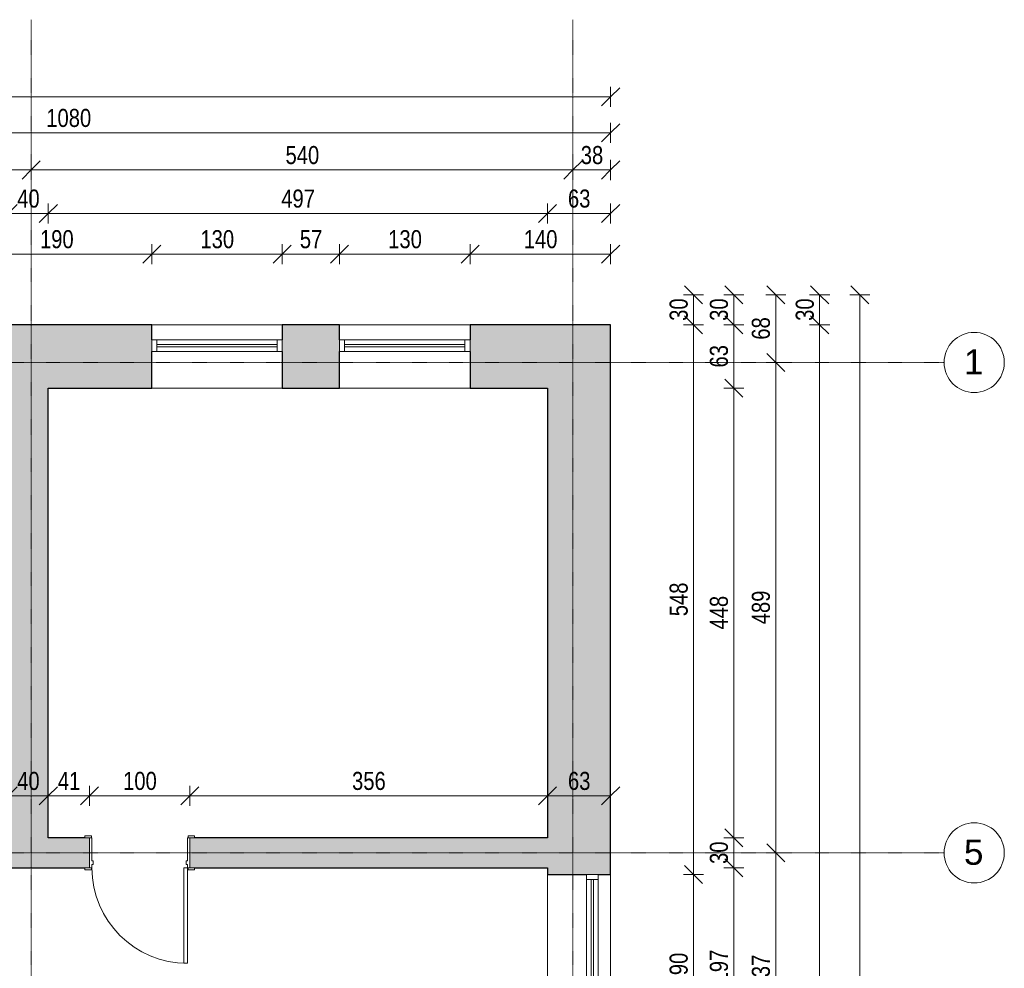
# Model space of a CAD drawing. Header units: centimetres. Extents: x 14811 to 18313, y -10850 to -8539.
# Tile 13 of 13: x 17332 to 18313, y -9484 to -8539. Entities that reach past the tile are written whole.
import ezdxf

# ---------------------------------------------------------------- set-up
doc = ezdxf.new("R2010")
doc.units = ezdxf.units.CM
doc.linetypes.add('Linia siatki', pattern=[0.9925, 0.47, -0.2175, 0.0875, -0.2175])
for name, color, linetype, lineweight in [('A-ANNO-DIMS', 211, 'Continuous', 9), ('A-ANNO-DIMS-100', 211, 'Continuous', 9), ('A-DOOR', 31, 'Continuous', 9), ('A-DOOR-FRAM', 31, 'Continuous', 18), ('A-GLAZ', 151, 'Continuous', 9), ('A-WALL', 113, 'Continuous', 9), ('A-WALL-PATT', 111, 'Continuous', 25), ('I-WALL', 2, 'Continuous', 9), ('S-GRID', 1, 'Continuous', 9), ('S-GRID-IDEN', 1, 'Continuous', 9)]:
    doc.layers.add(name, color=color, linetype=linetype, lineweight=lineweight)
doc.styles.add('Arial', font='arial.ttf', dxfattribs={"height": 25})
doc.styles.add('Arial_2', font='arial.ttf', dxfattribs={"width": 0.8, "height": 18})
doc.dimstyles.new('Przekątna_-_1_8_mm_Arial', dxfattribs={"dimscale": 30.48, "dimtxt": 18.364669, "dimasz": 0.590551, "dimexe": 0.328084, "dimexo": 0.0625, "dimgap": 0.016404, "dimtad": 1, "dimdec": 0, "dimdsep": 46, "dimtxsty": 'Arial_2', "dimblk1": 'OBLIQUE', "dimblk2": 'OBLIQUE', "dimsah": 1, "dimcen": 0.09, "dimazin": 0, "dimtfac": 1, "dimtdec": 4, "dimtix": 1, "dimtmove": 0, "dimatfit": 3, "dimfxl": 0.328084, "dimfxlon": 1, "dimtvp": 1, "dimtolj": 1, "dimtzin": 0, "dimarcsym": 2})

# ---------------------------------------------------------------- blocks, each defined once
blk = doc.blocks.new('Aluminum_1 szybowe - Okno 190_265 p_0-724348-4_Poziom piętra inwentaryzacja')
at = {"layer": 'A-GLAZ', "lineweight": 18}
for p, q in [((-132.08, 21.62), (-137.16, 21.62)), ((-137.16, 21.62), (-137.16, 10.19)), ((-132.08, 10.19), (-132.08, 21.62)), ((52.84, 21.62), (47.76, 21.62)), ((47.76, 21.62), (47.76, 10.19)), ((52.84, 10.19), (52.84, 21.62)), ((-137.16, 10.19), (-132.08, 10.19)), ((47.76, 17.17), (-132.08, 17.17)), ((-132.08, 17.17), (-132.08, 14.63)), ((-132.08, 14.63), (47.76, 14.63)), ((47.76, 14.63), (47.76, 17.17)), ((47.76, 10.19), (52.84, 10.19))]:
    blk.add_line(p, q, dxfattribs=at)
at = {"layer": 'A-GLAZ'}
for p, q in [((-132.08, 21.62), (47.76, 21.62)), ((47.76, 10.19), (-132.08, 10.19))]:
    blk.add_line(p, q, dxfattribs=at)
blk = doc.blocks.new('Aluminum_1 szybowe - Okno 130_265 p_85-591872-4_Poziom piętra inwentaryzacja')
at = {"layer": 'A-GLAZ', "lineweight": 18}
for p, q in [((-132.08, 19.16), (-137.16, 19.16)), ((-137.16, 19.16), (-137.16, 7.73)), ((-132.08, 7.73), (-132.08, 19.16)), ((-12.24, 14.71), (-132.08, 14.71)), ((-132.08, 14.71), (-132.08, 12.17)), ((-132.08, 12.17), (-12.24, 12.17)), ((-7.16, 19.16), (-12.24, 19.16)), ((-12.24, 19.16), (-12.24, 7.73)), ((-12.24, 12.17), (-12.24, 14.71)), ((-7.16, 7.73), (-7.16, 19.16)), ((-137.16, 7.73), (-132.08, 7.73)), ((-12.24, 7.73), (-7.16, 7.73))]:
    blk.add_line(p, q, dxfattribs=at)
at = {"layer": 'A-GLAZ'}
for p, q in [((-132.08, 19.16), (-12.24, 19.16)), ((-12.24, 7.73), (-132.08, 7.73))]:
    blk.add_line(p, q, dxfattribs=at)
blk = doc.blocks.new('wewnetrzne dwupanelowe - 900 x 2100mm-591864-4_Poziom piętra inwentaryzacja')
at = {"layer": 'A-DOOR'}
for p, q in [((-54.635, 17.3175), (-48.135, 17.3175)), ((-54.635, 15.3175), (-54.635, 17.3175)), ((-48.135, 15.3175), (-54.635, 15.3175)), ((-48.135, 17.3175), (-48.135, 15.3175)), ((48.135, 17.3175), (54.635, 17.3175)), ((48.135, 15.3175), (48.135, 17.3175)), ((54.635, 15.3175), (48.135, 15.3175)), ((54.635, 17.3175), (54.635, 15.3175)), ((-54.635, -14.6825), (-48.135, -14.6825)), ((-54.635, -16.6825), (-54.635, -14.6825)), ((-48.135, -16.6825), (-54.635, -16.6825)), ((-48.135, -14.6825), (-48.135, -16.6825)), ((48.135, -14.6825), (54.635, -14.6825)), ((48.135, -16.6825), (48.135, -14.6825)), ((54.635, -16.6825), (48.135, -16.6825)), ((54.635, -14.6825), (54.635, -16.6825))]:
    blk.add_line(p, q, dxfattribs=at)
at = {"layer": 'A-DOOR', "lineweight": 18}
for p, q in [((44, -14.6825), (47.5, -14.6825)), ((44, -109.6825), (44, -14.6825)), ((47.5, -14.6825), (47.5, -109.6825)), ((47.5, -109.6825), (44, -109.6825))]:
    blk.add_line(p, q, dxfattribs=at)
at = {"layer": 'A-DOOR'}
blk.add_arc((47.5, -14.6825), 95, 180, 270, dxfattribs=at)
at = {"layer": 'A-DOOR-FRAM'}
for p, q in [((-50, 15.3175), (-47.5, 15.3175)), ((-50, -14.6825), (-50, 15.3175)), ((-47.5, 15.3175), (-47.5, -7.69)), ((47.5, 15.3175), (50, 15.3175)), ((47.5, -7.69), (47.5, 15.3175)), ((50, 15.3175), (50, -14.6825)), ((-47.5, -7.69), (-46.23, -7.69)), ((-46.23, -7.69), (-46.23, -11.1825)), ((46.23, -7.69), (47.5, -7.69)), ((46.23, -11.1825), (46.23, -7.69)), ((-47.5, -14.6825), (-50, -14.6825)), ((-47.5, -11.1825), (-47.5, -14.6825)), ((-46.23, -11.1825), (-47.5, -11.1825)), ((47.5, -11.1825), (46.23, -11.1825)), ((47.5, -14.6825), (47.5, -11.1825)), ((50, -14.6825), (47.5, -14.6825))]:
    blk.add_line(p, q, dxfattribs=at)
blk = doc.blocks.new('Siatka - M_Symbol siatki - okrąg-11506-4_Poziom piętra inwentaryzacja')
at = {"layer": 'S-GRID-IDEN'}
blk.add_circle((0, 0), 0.3, dxfattribs=at)
blk = doc.blocks.new('DIMBLOCK13-4_Poziom piętra inwentaryzacja')
at = {"layer": 'A-ANNO-DIMS-100'}
for p, q in [((17274.08, -8772.22), (17274.08, -8762.22)), ((17274.08, -8772.22), (17283.08, -8763.22)), ((17463.62, -8772.22), (17463.62, -8762.22)), ((17463.62, -8772.22), (17472.62, -8763.22)), ((17274.08, -8772.22), (17265.08, -8781.22)), ((17274.08, -8772.22), (17463.62, -8772.22)), ((17274.08, -8772.22), (17274.08, -8782.22)), ((17463.62, -8772.22), (17454.62, -8781.22)), ((17463.62, -8772.22), (17463.62, -8782.22))]:
    blk.add_line(p, q, dxfattribs=at)
at = {"layer": 'A-ANNO-DIMS-100', "color": 0, "insert": (17352.32, -8748.36), "char_height": 18, "width": 39.6677, "attachment_point": 1, "line_spacing_factor": 0.941778, "style": 'Arial_2'}
blk.add_mtext('190', dxfattribs=at)
blk = doc.blocks.new('_Oblique')
at = {"color": 0, "linetype": 'ByBlock', "lineweight": -2}
blk.add_line((-0.5, -0.5), (0.5, 0.5), dxfattribs=at)
blk = doc.blocks.new('DIMBLOCK14-4_Poziom piętra inwentaryzacja')
at = {"layer": 'A-ANNO-DIMS-100'}
for p, q in [((17463.62, -8772.22), (17463.62, -8762.22)), ((17463.62, -8772.22), (17472.62, -8763.22)), ((17593.62, -8772.22), (17593.62, -8762.22)), ((17593.62, -8772.22), (17602.62, -8763.22)), ((17463.62, -8772.22), (17454.62, -8781.22)), ((17463.62, -8772.22), (17593.62, -8772.22)), ((17463.62, -8772.22), (17463.62, -8782.22)), ((17593.62, -8772.22), (17584.62, -8781.22)), ((17593.62, -8772.22), (17593.62, -8782.22))]:
    blk.add_line(p, q, dxfattribs=at)
at = {"layer": 'A-ANNO-DIMS-100', "color": 0, "insert": (17512.09, -8748.36), "char_height": 18, "width": 39.6677, "attachment_point": 1, "line_spacing_factor": 0.941778, "style": 'Arial_2'}
blk.add_mtext('130', dxfattribs=at)
blk = doc.blocks.new('DIMBLOCK15-4_Poziom piętra inwentaryzacja')
at = {"layer": 'A-ANNO-DIMS-100'}
for p, q in [((17593.62, -8772.22), (17593.62, -8762.22)), ((17593.62, -8772.22), (17602.62, -8763.22)), ((17650.62, -8772.22), (17650.62, -8762.22)), ((17650.62, -8772.22), (17659.62, -8763.22)), ((17593.62, -8772.22), (17584.62, -8781.22)), ((17593.62, -8772.22), (17650.62, -8772.22)), ((17593.62, -8772.22), (17593.62, -8782.22)), ((17650.62, -8772.22), (17641.62, -8781.22)), ((17650.62, -8772.22), (17650.62, -8782.22))]:
    blk.add_line(p, q, dxfattribs=at)
at = {"layer": 'A-ANNO-DIMS-100', "color": 0, "insert": (17611.1, -8748.36), "char_height": 18, "width": 26.4451, "attachment_point": 1, "line_spacing_factor": 0.941778, "style": 'Arial_2'}
blk.add_mtext('57', dxfattribs=at)
blk = doc.blocks.new('DIMBLOCK16-4_Poziom piętra inwentaryzacja')
at = {"layer": 'A-ANNO-DIMS-100'}
for p, q in [((17650.62, -8772.22), (17650.62, -8762.22)), ((17650.62, -8772.22), (17659.62, -8763.22)), ((17780.62, -8772.22), (17780.62, -8762.22)), ((17780.62, -8772.22), (17789.62, -8763.22)), ((17650.62, -8772.22), (17641.62, -8781.22)), ((17650.62, -8772.22), (17780.62, -8772.22)), ((17650.62, -8772.22), (17650.62, -8782.22)), ((17780.62, -8772.22), (17771.62, -8781.22)), ((17780.62, -8772.22), (17780.62, -8782.22))]:
    blk.add_line(p, q, dxfattribs=at)
at = {"layer": 'A-ANNO-DIMS-100', "color": 0, "insert": (17699.09, -8748.36), "char_height": 18, "width": 39.6677, "attachment_point": 1, "line_spacing_factor": 0.941778, "style": 'Arial_2'}
blk.add_mtext('130', dxfattribs=at)
blk = doc.blocks.new('DIMBLOCK17-4_Poziom piętra inwentaryzacja')
at = {"layer": 'A-ANNO-DIMS-100'}
for p, q in [((17780.62, -8772.22), (17780.62, -8762.22)), ((17780.62, -8772.22), (17789.62, -8763.22)), ((17920.62, -8772.22), (17920.62, -8762.22)), ((17920.62, -8772.22), (17929.62, -8763.22)), ((17780.62, -8772.22), (17771.62, -8781.22)), ((17780.62, -8772.22), (17920.62, -8772.22)), ((17780.62, -8772.22), (17780.62, -8782.22)), ((17920.62, -8772.22), (17911.62, -8781.22)), ((17920.62, -8772.22), (17920.62, -8782.22))]:
    blk.add_line(p, q, dxfattribs=at)
at = {"layer": 'A-ANNO-DIMS-100', "color": 0, "insert": (17834.09, -8748.36), "char_height": 18, "width": 39.6677, "attachment_point": 1, "line_spacing_factor": 0.941778, "style": 'Arial_2'}
blk.add_mtext('140', dxfattribs=at)
blk = doc.blocks.new('DIMBLOCK28-4_Poziom piętra inwentaryzacja')
at = {"layer": 'A-ANNO-DIMS-100'}
for p, q in [((17320.62, -8731.77), (17320.62, -8721.77)), ((17320.62, -8731.77), (17329.62, -8722.77)), ((17360.62, -8731.77), (17360.62, -8721.77)), ((17360.62, -8731.77), (17369.62, -8722.77)), ((17320.62, -8731.77), (17311.62, -8740.77)), ((17320.62, -8731.77), (17360.62, -8731.77)), ((17320.62, -8731.77), (17320.62, -8741.77)), ((17360.62, -8731.77), (17351.62, -8740.77)), ((17360.62, -8731.77), (17360.62, -8741.77))]:
    blk.add_line(p, q, dxfattribs=at)
at = {"layer": 'A-ANNO-DIMS-100', "color": 0, "insert": (17329.6, -8707.9), "char_height": 18, "width": 26.4451, "attachment_point": 1, "line_spacing_factor": 0.941778, "style": 'Arial_2'}
blk.add_mtext('40', dxfattribs=at)
blk = doc.blocks.new('DIMBLOCK29-4_Poziom piętra inwentaryzacja')
at = {"layer": 'A-ANNO-DIMS-100'}
for p, q in [((17360.62, -8731.77), (17360.62, -8721.77)), ((17360.62, -8731.77), (17369.62, -8722.77)), ((17857.62, -8731.77), (17857.62, -8721.77)), ((17857.62, -8731.77), (17866.62, -8722.77)), ((17360.62, -8731.77), (17351.62, -8740.77)), ((17360.62, -8731.77), (17857.62, -8731.77)), ((17360.62, -8731.77), (17360.62, -8741.77)), ((17857.62, -8731.77), (17848.62, -8740.77)), ((17857.62, -8731.77), (17857.62, -8741.77))]:
    blk.add_line(p, q, dxfattribs=at)
at = {"layer": 'A-ANNO-DIMS-100', "color": 0, "insert": (17592.59, -8707.9), "char_height": 18, "width": 39.6677, "attachment_point": 1, "line_spacing_factor": 0.941778, "style": 'Arial_2'}
blk.add_mtext('497', dxfattribs=at)
blk = doc.blocks.new('DIMBLOCK30-4_Poziom piętra inwentaryzacja')
at = {"layer": 'A-ANNO-DIMS-100'}
for p, q in [((17857.62, -8731.77), (17857.62, -8721.77)), ((17857.62, -8731.77), (17866.62, -8722.77)), ((17920.62, -8731.77), (17920.62, -8721.77)), ((17920.62, -8731.77), (17929.62, -8722.77)), ((17857.62, -8731.77), (17848.62, -8740.77)), ((17857.62, -8731.77), (17920.62, -8731.77)), ((17857.62, -8731.77), (17857.62, -8741.77)), ((17920.62, -8731.77), (17911.62, -8740.77)), ((17920.62, -8731.77), (17920.62, -8741.77))]:
    blk.add_line(p, q, dxfattribs=at)
at = {"layer": 'A-ANNO-DIMS-100', "color": 0, "insert": (17878.1, -8707.9), "char_height": 18, "width": 26.4451, "attachment_point": 1, "line_spacing_factor": 0.941778, "style": 'Arial_2'}
blk.add_mtext('63', dxfattribs=at)
blk = doc.blocks.new('DIMBLOCK36-4_Poziom piętra inwentaryzacja')
at = {"layer": 'A-ANNO-DIMS-100'}
for p, q in [((16824.62, -8688.43), (16824.62, -8678.43)), ((16824.62, -8688.43), (16833.62, -8679.43)), ((17343.62, -8688.43), (17343.62, -8678.43)), ((17343.62, -8688.43), (17352.62, -8679.43)), ((16824.62, -8688.43), (16815.62, -8697.43)), ((16824.62, -8688.43), (17343.62, -8688.43)), ((16824.62, -8688.43), (16824.62, -8698.43)), ((17343.62, -8688.43), (17334.62, -8697.43)), ((17343.62, -8688.43), (17343.62, -8698.43))]:
    blk.add_line(p, q, dxfattribs=at)
at = {"layer": 'A-ANNO-DIMS-100', "color": 0, "insert": (17067.59, -8664.56), "char_height": 18, "width": 39.6677, "attachment_point": 1, "line_spacing_factor": 0.941778, "style": 'Arial_2'}
blk.add_mtext('519', dxfattribs=at)
blk = doc.blocks.new('DIMBLOCK37-4_Poziom piętra inwentaryzacja')
at = {"layer": 'A-ANNO-DIMS-100'}
for p, q in [((17343.62, -8688.43), (17343.62, -8678.43)), ((17343.62, -8688.43), (17352.62, -8679.43)), ((17883.12, -8688.43), (17883.12, -8678.43)), ((17883.12, -8688.43), (17892.12, -8679.43)), ((17343.62, -8688.43), (17334.62, -8697.43)), ((17343.62, -8688.43), (17883.12, -8688.43)), ((17343.62, -8688.43), (17343.62, -8698.43)), ((17883.12, -8688.43), (17874.12, -8697.43)), ((17883.12, -8688.43), (17883.12, -8698.43))]:
    blk.add_line(p, q, dxfattribs=at)
at = {"layer": 'A-ANNO-DIMS-100', "color": 0, "insert": (17596.84, -8664.56), "char_height": 18, "width": 39.6677, "attachment_point": 1, "line_spacing_factor": 0.941778, "style": 'Arial_2'}
blk.add_mtext('540', dxfattribs=at)
blk = doc.blocks.new('DIMBLOCK38-4_Poziom piętra inwentaryzacja')
at = {"layer": 'A-ANNO-DIMS-100'}
for p, q in [((17883.12, -8688.43), (17883.12, -8678.43)), ((17883.12, -8688.43), (17892.12, -8679.43)), ((17920.62, -8688.43), (17920.62, -8678.43)), ((17920.62, -8688.43), (17929.62, -8679.43)), ((17883.12, -8688.43), (17874.12, -8697.43)), ((17883.12, -8688.43), (17920.62, -8688.43)), ((17883.12, -8688.43), (17883.12, -8698.43)), ((17920.62, -8688.43), (17911.62, -8697.43)), ((17920.62, -8688.43), (17920.62, -8698.43))]:
    blk.add_line(p, q, dxfattribs=at)
at = {"layer": 'A-ANNO-DIMS-100', "color": 0, "insert": (17890.85, -8664.56), "char_height": 18, "width": 26.4451, "attachment_point": 1, "line_spacing_factor": 0.941778, "style": 'Arial_2'}
blk.add_mtext('38', dxfattribs=at)
blk = doc.blocks.new('DIMBLOCK41-4_Poziom piętra inwentaryzacja')
at = {"layer": 'A-ANNO-DIMS-100'}
for p, q in [((16840.62, -8651.45), (16840.62, -8641.45)), ((16840.62, -8651.45), (16849.62, -8642.45)), ((17920.62, -8651.45), (17920.62, -8641.45)), ((17920.62, -8651.45), (17929.62, -8642.45)), ((16840.62, -8651.45), (16831.62, -8660.45)), ((16840.62, -8651.45), (17920.62, -8651.45)), ((16840.62, -8651.45), (16840.62, -8661.45)), ((17920.62, -8651.45), (17911.62, -8660.45)), ((17920.62, -8651.45), (17920.62, -8661.45))]:
    blk.add_line(p, q, dxfattribs=at)
at = {"layer": 'A-ANNO-DIMS-100', "color": 0, "insert": (17358.58, -8627.58), "char_height": 18, "width": 52.8902, "attachment_point": 1, "line_spacing_factor": 0.941778, "style": 'Arial_2'}
blk.add_mtext('1080', dxfattribs=at)
blk = doc.blocks.new('DIMBLOCK42-4_Poziom piętra inwentaryzacja')
at = {"layer": 'A-ANNO-DIMS-100'}
for p, q in [((15120.62, -8615.64), (15120.62, -8605.64)), ((15120.62, -8615.64), (15129.62, -8606.64)), ((17920.62, -8615.64), (17920.62, -8605.64)), ((17920.62, -8615.64), (17929.62, -8606.64)), ((15120.62, -8615.64), (15111.62, -8624.64)), ((15120.62, -8615.64), (17920.62, -8615.64)), ((15120.62, -8615.64), (15120.62, -8625.64)), ((17920.62, -8615.64), (17911.62, -8624.64)), ((17920.62, -8615.64), (17920.62, -8625.64))]:
    blk.add_line(p, q, dxfattribs=at)
at = {"layer": 'A-ANNO-DIMS-100', "color": 0, "insert": (16498.58, -8591.77), "char_height": 18, "width": 52.8902, "attachment_point": 1, "line_spacing_factor": 0.941778, "style": 'Arial_2'}
blk.add_mtext('2800', dxfattribs=at)
blk = doc.blocks.new('DIMBLOCK103-4_Poziom piętra inwentaryzacja')
at = {"layer": 'A-ANNO-DIMS-100'}
for p, q in [((18003.21, -8812.71), (17994.21, -8803.71)), ((18003.21, -8812.71), (17993.21, -8812.71)), ((18003.21, -8812.71), (18003.21, -8842.71)), ((18003.21, -8812.71), (18012.21, -8821.71)), ((18003.21, -8812.71), (18013.21, -8812.71)), ((18003.21, -8842.71), (17994.21, -8833.71)), ((18003.21, -8842.71), (17993.21, -8842.71)), ((18003.21, -8842.71), (18012.21, -8851.71)), ((18003.21, -8842.71), (18013.21, -8842.71))]:
    blk.add_line(p, q, dxfattribs=at)
at = {"layer": 'A-ANNO-DIMS-100', "color": 0, "insert": (17979.34, -8838.73), "char_height": 18, "width": 26.4451, "attachment_point": 1, "rotation": 90, "line_spacing_factor": 0.941778, "style": 'Arial_2'}
blk.add_mtext('30', dxfattribs=at)
blk = doc.blocks.new('DIMBLOCK104-4_Poziom piętra inwentaryzacja')
at = {"layer": 'A-ANNO-DIMS-100'}
for p, q in [((18003.21, -8842.71), (17994.21, -8833.71)), ((18003.21, -8842.71), (17993.21, -8842.71)), ((18003.21, -8842.71), (18003.21, -9390.21)), ((18003.21, -8842.71), (18012.21, -8851.71)), ((18003.21, -8842.71), (18013.21, -8842.71)), ((18003.21, -9390.21), (17994.21, -9381.21)), ((18003.21, -9390.21), (17993.21, -9390.21)), ((18003.21, -9390.21), (18012.21, -9399.21)), ((18003.21, -9390.21), (18013.21, -9390.21))]:
    blk.add_line(p, q, dxfattribs=at)
at = {"layer": 'A-ANNO-DIMS-100', "color": 0, "insert": (17979.34, -9132.99), "char_height": 18, "width": 39.6677, "attachment_point": 1, "rotation": 90, "line_spacing_factor": 0.941778, "style": 'Arial_2'}
blk.add_mtext('548', dxfattribs=at)
blk = doc.blocks.new('DIMBLOCK105-4_Poziom piętra inwentaryzacja')
at = {"layer": 'A-ANNO-DIMS-100'}
for p, q in [((18003.21, -9390.21), (17994.21, -9381.21)), ((18003.21, -9390.21), (17993.21, -9390.21)), ((18003.21, -9390.21), (18003.21, -9580.21)), ((18003.21, -9390.21), (18012.21, -9399.21)), ((18003.21, -9390.21), (18013.21, -9390.21)), ((18003.21, -9580.21), (17994.21, -9571.21)), ((18003.21, -9580.21), (17993.21, -9580.21)), ((18003.21, -9580.21), (18012.21, -9589.21)), ((18003.21, -9580.21), (18013.21, -9580.21))]:
    blk.add_line(p, q, dxfattribs=at)
at = {"layer": 'A-ANNO-DIMS-100', "color": 0, "insert": (17979.34, -9501.74), "char_height": 18, "width": 39.6677, "attachment_point": 1, "rotation": 90, "line_spacing_factor": 0.941778, "style": 'Arial_2'}
blk.add_mtext('190', dxfattribs=at)
blk = doc.blocks.new('DIMBLOCK110-4_Poziom piętra inwentaryzacja')
at = {"layer": 'A-ANNO-DIMS-100'}
for p, q in [((18043.25, -9383.71), (18034.25, -9374.71)), ((18043.25, -9383.71), (18033.25, -9383.71)), ((18043.25, -9580.71), (18043.25, -9383.71)), ((18043.25, -9383.71), (18052.25, -9392.71)), ((18043.25, -9383.71), (18053.25, -9383.71)), ((18043.25, -9580.71), (18034.25, -9571.71)), ((18043.25, -9580.71), (18033.25, -9580.71)), ((18043.25, -9580.71), (18052.25, -9589.71)), ((18043.25, -9580.71), (18053.25, -9580.71))]:
    blk.add_line(p, q, dxfattribs=at)
at = {"layer": 'A-ANNO-DIMS-100', "color": 0, "insert": (18019.38, -9498.74), "char_height": 18, "width": 39.6677, "attachment_point": 1, "rotation": 90, "line_spacing_factor": 0.941778, "style": 'Arial_2'}
blk.add_mtext('197', dxfattribs=at)
blk = doc.blocks.new('DIMBLOCK111-4_Poziom piętra inwentaryzacja')
at = {"layer": 'A-ANNO-DIMS-100'}
for p, q in [((18043.25, -9353.71), (18033.25, -9353.71)), ((18043.25, -9353.71), (18034.25, -9344.71)), ((18043.25, -9383.71), (18043.25, -9353.71)), ((18043.25, -9353.71), (18052.25, -9362.71)), ((18043.25, -9353.71), (18053.25, -9353.71)), ((18043.25, -9383.71), (18034.25, -9374.71)), ((18043.25, -9383.71), (18033.25, -9383.71)), ((18043.25, -9383.71), (18052.25, -9392.71)), ((18043.25, -9383.71), (18053.25, -9383.71))]:
    blk.add_line(p, q, dxfattribs=at)
at = {"layer": 'A-ANNO-DIMS-100', "color": 0, "insert": (18019.38, -9379.73), "char_height": 18, "width": 26.4451, "attachment_point": 1, "rotation": 90, "line_spacing_factor": 0.941778, "style": 'Arial_2'}
blk.add_mtext('30', dxfattribs=at)
blk = doc.blocks.new('DIMBLOCK112-4_Poziom piętra inwentaryzacja')
at = {"layer": 'A-ANNO-DIMS-100'}
for p, q in [((18043.25, -8905.71), (18034.25, -8896.71)), ((18043.25, -8905.71), (18033.25, -8905.71)), ((18043.25, -9353.71), (18043.25, -8905.71)), ((18043.25, -8905.71), (18052.25, -8914.71)), ((18043.25, -8905.71), (18053.25, -8905.71)), ((18043.25, -9353.71), (18033.25, -9353.71)), ((18043.25, -9353.71), (18034.25, -9344.71)), ((18043.25, -9353.71), (18052.25, -9362.71)), ((18043.25, -9353.71), (18053.25, -9353.71))]:
    blk.add_line(p, q, dxfattribs=at)
at = {"layer": 'A-ANNO-DIMS-100', "color": 0, "insert": (18019.38, -9146.24), "char_height": 18, "width": 39.6677, "attachment_point": 1, "rotation": 90, "line_spacing_factor": 0.941778, "style": 'Arial_2'}
blk.add_mtext('448', dxfattribs=at)
blk = doc.blocks.new('DIMBLOCK113-4_Poziom piętra inwentaryzacja')
at = {"layer": 'A-ANNO-DIMS-100'}
for p, q in [((18043.25, -8842.71), (18034.25, -8833.71)), ((18043.25, -8842.71), (18033.25, -8842.71)), ((18043.25, -8905.71), (18043.25, -8842.71)), ((18043.25, -8842.71), (18052.25, -8851.71)), ((18043.25, -8842.71), (18053.25, -8842.71)), ((18043.25, -8905.71), (18034.25, -8896.71)), ((18043.25, -8905.71), (18033.25, -8905.71)), ((18043.25, -8905.71), (18052.25, -8914.71)), ((18043.25, -8905.71), (18053.25, -8905.71))]:
    blk.add_line(p, q, dxfattribs=at)
at = {"layer": 'A-ANNO-DIMS-100', "color": 0, "insert": (18019.38, -8885.23), "char_height": 18, "width": 26.4451, "attachment_point": 1, "rotation": 90, "line_spacing_factor": 0.941778, "style": 'Arial_2'}
blk.add_mtext('63', dxfattribs=at)
blk = doc.blocks.new('DIMBLOCK114-4_Poziom piętra inwentaryzacja')
at = {"layer": 'A-ANNO-DIMS-100'}
for p, q in [((18043.25, -8812.71), (18034.25, -8803.71)), ((18043.25, -8812.71), (18033.25, -8812.71)), ((18043.25, -8842.71), (18043.25, -8812.71)), ((18043.25, -8812.71), (18052.25, -8821.71)), ((18043.25, -8812.71), (18053.25, -8812.71)), ((18043.25, -8842.71), (18034.25, -8833.71)), ((18043.25, -8842.71), (18033.25, -8842.71)), ((18043.25, -8842.71), (18052.25, -8851.71)), ((18043.25, -8842.71), (18053.25, -8842.71))]:
    blk.add_line(p, q, dxfattribs=at)
at = {"layer": 'A-ANNO-DIMS-100', "color": 0, "insert": (18019.38, -8838.73), "char_height": 18, "width": 26.4451, "attachment_point": 1, "rotation": 90, "line_spacing_factor": 0.941778, "style": 'Arial_2'}
blk.add_mtext('30', dxfattribs=at)
blk = doc.blocks.new('DIMBLOCK115-4_Poziom piętra inwentaryzacja')
at = {"layer": 'A-ANNO-DIMS-100'}
for p, q in [((18085.06, -8812.71), (18076.06, -8803.71)), ((18085.06, -8812.71), (18075.06, -8812.71)), ((18085.06, -8812.71), (18085.06, -8880.21)), ((18085.06, -8812.71), (18094.06, -8821.71)), ((18085.06, -8812.71), (18095.06, -8812.71)), ((18085.06, -8880.21), (18076.06, -8871.21)), ((18085.06, -8880.21), (18075.06, -8880.21)), ((18085.06, -8880.21), (18094.06, -8889.21)), ((18085.06, -8880.21), (18095.06, -8880.21))]:
    blk.add_line(p, q, dxfattribs=at)
at = {"layer": 'A-ANNO-DIMS-100', "color": 0, "insert": (18061.19, -8857.48), "char_height": 18, "width": 26.4451, "attachment_point": 1, "rotation": 90, "line_spacing_factor": 0.941778, "style": 'Arial_2'}
blk.add_mtext('68', dxfattribs=at)
blk = doc.blocks.new('DIMBLOCK116-4_Poziom piętra inwentaryzacja')
at = {"layer": 'A-ANNO-DIMS-100'}
for p, q in [((18085.06, -8880.21), (18076.06, -8871.21)), ((18085.06, -8880.21), (18075.06, -8880.21)), ((18085.06, -8880.21), (18085.06, -9368.71)), ((18085.06, -8880.21), (18094.06, -8889.21)), ((18085.06, -8880.21), (18095.06, -8880.21)), ((18085.06, -9368.71), (18076.06, -9359.71)), ((18085.06, -9368.71), (18075.06, -9368.71)), ((18085.06, -9368.71), (18094.06, -9377.71)), ((18085.06, -9368.71), (18095.06, -9368.71))]:
    blk.add_line(p, q, dxfattribs=at)
at = {"layer": 'A-ANNO-DIMS-100', "color": 0, "insert": (18061.19, -9140.99), "char_height": 18, "width": 39.6677, "attachment_point": 1, "rotation": 90, "line_spacing_factor": 0.941778, "style": 'Arial_2'}
blk.add_mtext('489', dxfattribs=at)
blk = doc.blocks.new('DIMBLOCK117-4_Poziom piętra inwentaryzacja')
at = {"layer": 'A-ANNO-DIMS-100'}
for p, q in [((18085.06, -9368.71), (18076.06, -9359.71)), ((18085.06, -9368.71), (18075.06, -9368.71)), ((18085.06, -9368.71), (18085.06, -9605.71)), ((18085.06, -9368.71), (18094.06, -9377.71)), ((18085.06, -9368.71), (18095.06, -9368.71)), ((18085.06, -9605.71), (18076.06, -9596.71)), ((18085.06, -9605.71), (18075.06, -9605.71)), ((18085.06, -9605.71), (18094.06, -9614.71)), ((18085.06, -9605.71), (18095.06, -9605.71))]:
    blk.add_line(p, q, dxfattribs=at)
at = {"layer": 'A-ANNO-DIMS-100', "color": 0, "insert": (18061.19, -9503.74), "char_height": 18, "width": 39.6677, "attachment_point": 1, "rotation": 90, "line_spacing_factor": 0.941778, "style": 'Arial_2'}
blk.add_mtext('237', dxfattribs=at)
blk = doc.blocks.new('DIMBLOCK120-4_Poziom piętra inwentaryzacja')
at = {"layer": 'A-ANNO-DIMS-100'}
for p, q in [((18128.77, -8842.71), (18119.77, -8833.71)), ((18128.77, -8842.71), (18118.77, -8842.71)), ((18128.77, -10415.71), (18128.77, -8842.71)), ((18128.77, -8842.71), (18137.77, -8851.71)), ((18128.77, -8842.71), (18138.77, -8842.71)), ((18128.77, -10415.71), (18119.77, -10406.71)), ((18128.77, -10415.71), (18118.77, -10415.71)), ((18128.77, -10415.71), (18137.77, -10424.71)), ((18128.77, -10415.71), (18138.77, -10415.71))]:
    blk.add_line(p, q, dxfattribs=at)
at = {"layer": 'A-ANNO-DIMS-100', "color": 0, "insert": (18104.9, -9651.25), "char_height": 18, "width": 52.8902, "attachment_point": 1, "rotation": 90, "line_spacing_factor": 0.941778, "style": 'Arial_2'}
blk.add_mtext('1573', dxfattribs=at)
blk = doc.blocks.new('DIMBLOCK121-4_Poziom piętra inwentaryzacja')
at = {"layer": 'A-ANNO-DIMS-100'}
for p, q in [((18128.77, -8812.71), (18119.77, -8803.71)), ((18128.77, -8812.71), (18118.77, -8812.71)), ((18128.77, -8842.71), (18128.77, -8812.71)), ((18128.77, -8812.71), (18137.77, -8821.71)), ((18128.77, -8812.71), (18138.77, -8812.71)), ((18128.77, -8842.71), (18119.77, -8833.71)), ((18128.77, -8842.71), (18118.77, -8842.71)), ((18128.77, -8842.71), (18137.77, -8851.71)), ((18128.77, -8842.71), (18138.77, -8842.71))]:
    blk.add_line(p, q, dxfattribs=at)
at = {"layer": 'A-ANNO-DIMS-100', "color": 0, "insert": (18104.9, -8838.73), "char_height": 18, "width": 26.4451, "attachment_point": 1, "rotation": 90, "line_spacing_factor": 0.941778, "style": 'Arial_2'}
blk.add_mtext('30', dxfattribs=at)
blk = doc.blocks.new('DIMBLOCK122-4_Poziom piętra inwentaryzacja')
at = {"layer": 'A-ANNO-DIMS-100'}
for p, q in [((18168.81, -8812.71), (18159.81, -8803.71)), ((18168.81, -8812.71), (18158.81, -8812.71)), ((18168.81, -8812.71), (18168.81, -10415.71)), ((18168.81, -8812.71), (18177.81, -8821.71)), ((18168.81, -8812.71), (18178.81, -8812.71)), ((18168.81, -10415.71), (18159.81, -10406.71)), ((18168.81, -10415.71), (18158.81, -10415.71)), ((18168.81, -10415.71), (18177.81, -10424.71)), ((18168.81, -10415.71), (18178.81, -10415.71))]:
    blk.add_line(p, q, dxfattribs=at)
at = {"layer": 'A-ANNO-DIMS-100', "color": 0, "insert": (18144.94, -9636.25), "char_height": 18, "width": 52.8902, "attachment_point": 1, "rotation": 90, "line_spacing_factor": 0.941778, "style": 'Arial_2'}
blk.add_mtext('1603', dxfattribs=at)
blk = doc.blocks.new('DIMBLOCK176-4_Poziom piętra inwentaryzacja')
at = {"layer": 'A-ANNO-DIMS-100'}
for p, q in [((17320.62, -9311.88), (17320.62, -9301.88)), ((17320.62, -9311.88), (17329.62, -9302.88)), ((17360.62, -9311.88), (17360.62, -9301.88)), ((17360.62, -9311.88), (17369.62, -9302.88)), ((17320.62, -9311.88), (17311.62, -9320.88)), ((17320.62, -9311.88), (17360.62, -9311.88)), ((17320.62, -9311.88), (17320.62, -9321.88)), ((17360.62, -9311.88), (17351.62, -9320.88)), ((17360.62, -9311.88), (17360.62, -9321.88))]:
    blk.add_line(p, q, dxfattribs=at)
at = {"layer": 'A-ANNO-DIMS-100', "color": 0, "insert": (17329.6, -9288.02), "char_height": 18, "width": 26.4451, "attachment_point": 1, "line_spacing_factor": 0.941778, "style": 'Arial_2'}
blk.add_mtext('40', dxfattribs=at)
blk = doc.blocks.new('DIMBLOCK177-4_Poziom piętra inwentaryzacja')
at = {"layer": 'A-ANNO-DIMS-100'}
for p, q in [((17360.62, -9311.88), (17360.62, -9301.88)), ((17360.62, -9311.88), (17369.62, -9302.88)), ((17401.62, -9311.88), (17401.62, -9301.88)), ((17401.62, -9311.88), (17410.62, -9302.88)), ((17360.62, -9311.88), (17351.62, -9320.88)), ((17360.62, -9311.88), (17401.62, -9311.88)), ((17360.62, -9311.88), (17360.62, -9321.88)), ((17401.62, -9311.88), (17392.62, -9320.88)), ((17401.62, -9311.88), (17401.62, -9321.88))]:
    blk.add_line(p, q, dxfattribs=at)
at = {"layer": 'A-ANNO-DIMS-100', "color": 0, "insert": (17370.1, -9288.02), "char_height": 18, "width": 26.4451, "attachment_point": 1, "line_spacing_factor": 0.941778, "style": 'Arial_2'}
blk.add_mtext('41', dxfattribs=at)
blk = doc.blocks.new('DIMBLOCK178-4_Poziom piętra inwentaryzacja')
at = {"layer": 'A-ANNO-DIMS-100'}
for p, q in [((17401.62, -9311.88), (17401.62, -9301.88)), ((17401.62, -9311.88), (17410.62, -9302.88)), ((17501.62, -9311.88), (17501.62, -9301.88)), ((17501.62, -9311.88), (17510.62, -9302.88)), ((17401.62, -9311.88), (17392.62, -9320.88)), ((17401.62, -9311.88), (17501.62, -9311.88)), ((17401.62, -9311.88), (17401.62, -9321.88)), ((17501.62, -9311.88), (17492.62, -9320.88)), ((17501.62, -9311.88), (17501.62, -9321.88))]:
    blk.add_line(p, q, dxfattribs=at)
at = {"layer": 'A-ANNO-DIMS-100', "color": 0, "insert": (17435.09, -9288.02), "char_height": 18, "width": 39.6677, "attachment_point": 1, "line_spacing_factor": 0.941778, "style": 'Arial_2'}
blk.add_mtext('100', dxfattribs=at)
blk = doc.blocks.new('DIMBLOCK179-4_Poziom piętra inwentaryzacja')
at = {"layer": 'A-ANNO-DIMS-100'}
for p, q in [((17501.62, -9311.88), (17501.62, -9301.88)), ((17501.62, -9311.88), (17510.62, -9302.88)), ((17857.62, -9311.88), (17857.62, -9301.88)), ((17857.62, -9311.88), (17866.62, -9302.88)), ((17501.62, -9311.88), (17492.62, -9320.88)), ((17501.62, -9311.88), (17857.62, -9311.88)), ((17501.62, -9311.88), (17501.62, -9321.88)), ((17857.62, -9311.88), (17848.62, -9320.88)), ((17857.62, -9311.88), (17857.62, -9321.88))]:
    blk.add_line(p, q, dxfattribs=at)
at = {"layer": 'A-ANNO-DIMS-100', "color": 0, "insert": (17663.09, -9288.02), "char_height": 18, "width": 39.6677, "attachment_point": 1, "line_spacing_factor": 0.941778, "style": 'Arial_2'}
blk.add_mtext('356', dxfattribs=at)
blk = doc.blocks.new('DIMBLOCK180-4_Poziom piętra inwentaryzacja')
at = {"layer": 'A-ANNO-DIMS-100'}
for p, q in [((17857.62, -9311.88), (17857.62, -9301.88)), ((17857.62, -9311.88), (17866.62, -9302.88)), ((17920.62, -9311.88), (17920.62, -9301.88)), ((17920.62, -9311.88), (17929.62, -9302.88)), ((17857.62, -9311.88), (17848.62, -9320.88)), ((17857.62, -9311.88), (17920.62, -9311.88)), ((17857.62, -9311.88), (17857.62, -9321.88)), ((17920.62, -9311.88), (17911.62, -9320.88)), ((17920.62, -9311.88), (17920.62, -9321.88))]:
    blk.add_line(p, q, dxfattribs=at)
at = {"layer": 'A-ANNO-DIMS-100', "color": 0, "insert": (17878.1, -9288.02), "char_height": 18, "width": 26.4451, "attachment_point": 1, "line_spacing_factor": 0.941778, "style": 'Arial_2'}
blk.add_mtext('63', dxfattribs=at)

msp = doc.modelspace()

# ---------------------------------------------------------------- hatches: boundary and pattern name
at = {"layer": 'A-WALL-PATT', "lineweight": 9}
h = msp.add_hatch(color=256, dxfattribs=at)
h.paths.add_polyline_path([(17320.62, -8905.71), (17340.62, -8905.71), (17340.62, -8842.71), (17274.08, -8842.71), (17274.08, -8905.71)])
h.paths.add_polyline_path([(16840.62, -8905.71), (17036.62, -8905.71), (17036.62, -8842.71), (16840.62, -8842.71)])
h = msp.add_hatch(color=256, dxfattribs=at)
h.paths.add_polyline_path([(17780.62, -8905.71), (17857.62, -8905.71), (17857.62, -8842.71), (17780.62, -8842.71), (17780.62, -8869.14)])
h.paths.add_polyline_path([(17650.62, -8905.71), (17650.62, -8842.71), (17593.62, -8842.71), (17593.62, -8905.71)])
h.paths.add_polyline_path([(17463.62, -8905.71), (17463.62, -8842.71), (17340.62, -8842.71), (17340.62, -8905.71), (17381.81, -8905.71)])
h = msp.add_hatch(color=256, dxfattribs=at)
h.paths.add_polyline_path([(17857.62, -10352.71), (17920.62, -10352.71), (17920.62, -9580.21), (17857.62, -9580.21), (17857.62, -10193.71)])
h.paths.add_polyline_path([(17857.62, -9390.21), (17920.62, -9390.21), (17920.62, -8842.71), (17857.62, -8842.71), (17857.62, -9383.71)])
msp.add_hatch(color=256, dxfattribs=at).paths.add_polyline_path([(17360.62, -9353.71), (17360.62, -8905.71), (17320.62, -8905.71), (17320.62, -9353.71)])
h = msp.add_hatch(color=256, dxfattribs=at)
h.paths.add_polyline_path([(17857.62, -9383.71), (17857.62, -9353.71), (17501.62, -9353.71), (17501.62, -9383.71), (17808.27, -9383.71)])
h.paths.add_polyline_path([(17148.62, -9383.71), (17401.62, -9383.71), (17401.62, -9353.71), (17148.62, -9353.71), (17148.62, -9380.21)])
h.paths.add_polyline_path([(16955.34, -9383.71), (17048.62, -9383.71), (17048.62, -9353.71), (16840.62, -9353.71), (16840.62, -9383.71)])

# ---------------------------------------------------------------- linework, layer by layer
at = {"layer": 'A-WALL', "lineweight": 25}
for p, q in [((17463.62, -8842.71), (17274.08, -8842.71)), ((17463.62, -8857.71), (17463.62, -8842.71)), ((17650.62, -8842.71), (17593.62, -8842.71)), ((17593.62, -8842.71), (17593.62, -8857.71)), ((17650.62, -8857.71), (17650.62, -8842.71)), ((17920.62, -8842.71), (17780.62, -8842.71)), ((17780.62, -8842.71), (17780.62, -8857.71)), ((17920.62, -9390.21), (17920.62, -8842.71)), ((17463.62, -8905.71), (17463.62, -8869.14)), ((17593.62, -8869.14), (17593.62, -8905.71)), ((17650.62, -8905.71), (17650.62, -8869.14)), ((17780.62, -8869.14), (17780.62, -8905.71)), ((17360.62, -8905.71), (17463.62, -8905.71)), ((17593.62, -8905.71), (17650.62, -8905.71)), ((17780.62, -8905.71), (17857.62, -8905.71)), ((17857.62, -8905.71), (17857.62, -9353.71)), ((17396.99, -9353.71), (17360.62, -9353.71)), ((17857.62, -9353.71), (17506.26, -9353.71)), ((17153.26, -9383.71), (17396.99, -9383.71)), ((17506.26, -9383.71), (17857.62, -9383.71)), ((17857.62, -9383.71), (17857.62, -9390.21)), ((17857.62, -9390.21), (17896.65, -9390.21)), ((17908.08, -9390.21), (17920.62, -9390.21))]:
    msp.add_line(p, q, dxfattribs=at)
at = {"layer": 'A-WALL'}
for p, q in [((17463.62, -8842.71), (17593.62, -8842.71)), ((17650.62, -8842.71), (17780.62, -8842.71)), ((17593.62, -8905.71), (17463.62, -8905.71)), ((17780.62, -8905.71), (17650.62, -8905.71)), ((17857.62, -9580.21), (17857.62, -9390.21)), ((17920.62, -9390.21), (17920.62, -9580.21))]:
    msp.add_line(p, q, dxfattribs=at)
at = {"layer": 'I-WALL', "lineweight": 25}
msp.add_line((17360.62, -9353.71), (17360.62, -8905.71), dxfattribs=at)
at = {"layer": 'S-GRID', "linetype": 'Linia siatki'}
for p, q in [((17343.62, -8538.72), (17343.62, -10790.24)), ((17883.12, -8538.72), (17883.12, -10790.24)), ((14810.51, -8880.21), (18252.65, -8880.21)), ((14810.51, -9368.71), (18252.65, -9368.71))]:
    msp.add_line(p, q, dxfattribs=at)

# ---------------------------------------------------------------- block references
at = {"layer": 'A-DOOR'}
msp.add_blockref('wewnetrzne dwupanelowe - 900 x 2100mm-591864-4_Poziom piętra inwentaryzacja', (17451.62, -9369.03), dxfattribs=at)
at = {"layer": 'A-GLAZ'}
for p in [(17600.78, -8876.87), (17787.78, -8876.87)]:
    msp.add_blockref('Aluminum_1 szybowe - Okno 130_265 p_85-591872-4_Poziom piętra inwentaryzacja', p, dxfattribs=at)
at = {"layer": 'A-GLAZ', "rotation": 269.9999999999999}
msp.add_blockref('Aluminum_1 szybowe - Okno 190_265 p_0-724348-4_Poziom piętra inwentaryzacja', (17886.47, -9527.37), dxfattribs=at)
at = {"layer": 'S-GRID-IDEN', "xscale": 99.99999999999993, "yscale": 99.99999999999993, "zscale": 99.99999999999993, "rotation": 269.9999999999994}
for p in [(18282.65, -8880.21), (18282.65, -9368.71)]:
    msp.add_blockref('Siatka - M_Symbol siatki - okrąg-11506-4_Poziom piętra inwentaryzacja', p, dxfattribs=at)

# ---------------------------------------------------------------- dimensions: what is measured, and where the dimension line sits
at = {"layer": 'A-ANNO-DIMS'}
for base, p1, p2, override, picture, middle in [((17920.62, -8615.64), (15120.62, -8625.64), (17920.62, -8625.64), {"dimpost": '<>', "dimfxl": 2800}, 'DIMBLOCK42-4_Poziom piętra inwentaryzacja', (16520.62, -8605.95)), ((17920.62, -8651.45), (16840.62, -8661.45), (17920.62, -8661.45), {"dimpost": '<>', "dimfxl": 1080}, 'DIMBLOCK41-4_Poziom piętra inwentaryzacja', (17380.62, -8641.76)), ((17343.62, -8688.43), (16824.62, -8678.43), (17343.62, -8678.43), {"dimpost": '<>', "dimfxl": 519}, 'DIMBLOCK36-4_Poziom piętra inwentaryzacja', (17084.12, -8678.74)), ((17883.12255481, -8688.43250523), (17343.62255481, -8678.43250523), (17883.12255481, -8678.43250523), {"dimpost": '<>', "dimfxl": 539.5}, 'DIMBLOCK37-4_Poziom piętra inwentaryzacja', (17613.37255481, -8678.7421914)), ((17920.62255481, -8688.43250523), (17883.12255481, -8678.43250523), (17920.62255481, -8698.43250523), {"dimpost": '<>', "dimfxl": 42.5}, 'DIMBLOCK38-4_Poziom piętra inwentaryzacja', (17901.87255481, -8678.73605224)), ((17360.62, -8731.77), (17320.62, -8741.77), (17360.62, -8741.77), {"dimpost": '<>', "dimfxl": 40}, 'DIMBLOCK28-4_Poziom piętra inwentaryzacja', (17340.62, -8722.07)), ((17857.62, -8731.77), (17360.62, -8741.77), (17857.62, -8741.77), {"dimpost": '<>', "dimfxl": 497}, 'DIMBLOCK29-4_Poziom piętra inwentaryzacja', (17609.12, -8722.07)), ((17920.62, -8731.77), (17857.62, -8741.77), (17920.62, -8741.77), {"dimpost": '<>', "dimfxl": 63}, 'DIMBLOCK30-4_Poziom piętra inwentaryzacja', (17889.12, -8722.07)), ((17463.62, -8772.22), (17274.08, -8782.22), (17463.62, -8782.22), {"dimpost": '<>', "dimfxl": 189.54}, 'DIMBLOCK13-4_Poziom piętra inwentaryzacja', (17368.85, -8762.53)), ((17593.62, -8772.22), (17463.62, -8782.22), (17593.62, -8782.22), {"dimpost": '<>', "dimfxl": 130}, 'DIMBLOCK14-4_Poziom piętra inwentaryzacja', (17528.62, -8762.53)), ((17650.62, -8772.22), (17593.62, -8782.22), (17650.62, -8782.22), {"dimpost": '<>', "dimfxl": 57}, 'DIMBLOCK15-4_Poziom piętra inwentaryzacja', (17622.12, -8762.57)), ((17780.62, -8772.22), (17650.62, -8782.22), (17780.62, -8782.22), {"dimpost": '<>', "dimfxl": 130}, 'DIMBLOCK16-4_Poziom piętra inwentaryzacja', (17715.62, -8762.53)), ((17920.62, -8772.22), (17780.62, -8782.22), (17920.62, -8782.22), {"dimpost": '<>', "dimfxl": 140}, 'DIMBLOCK17-4_Poziom piętra inwentaryzacja', (17850.62, -8762.53)), ((17360.62, -9311.88), (17320.62, -9301.88), (17360.62, -9301.88), {"dimpost": '<>', "dimfxl": 40}, 'DIMBLOCK176-4_Poziom piętra inwentaryzacja', (17340.62, -9302.19)), ((17401.62, -9311.88), (17360.62, -9301.88), (17401.62, -9321.88), {"dimpost": '<>', "dimfxl": 45.617979}, 'DIMBLOCK177-4_Poziom piętra inwentaryzacja', (17381.12, -9302.35)), ((17501.62, -9311.88), (17401.62, -9321.88), (17501.62, -9321.88), {"dimpost": '<>', "dimfxl": 100}, 'DIMBLOCK178-4_Poziom piętra inwentaryzacja', (17451.62, -9302.19)), ((17857.62, -9311.88), (17501.62, -9321.88), (17857.62, -9301.88), {"dimpost": '<>', "dimfxl": 356.561355}, 'DIMBLOCK179-4_Poziom piętra inwentaryzacja', (17679.62, -9302.19)), ((17920.62, -9311.88), (17857.62, -9301.88), (17920.62, -9301.88), {"dimpost": '<>', "dimfxl": 63}, 'DIMBLOCK180-4_Poziom piętra inwentaryzacja', (17889.12, -9302.19))]:
    dim = msp.add_linear_dim(base=base, p1=p1, p2=p2, dimstyle='Przekątna_-_1_8_mm_Arial', override=override, dxfattribs=at)
    dim.commit()
    dim.dimension.update_dxf_attribs({"geometry": picture, "text_midpoint": middle})
for base, p1, p2, override, picture, middle in [((18003.21, -8842.71), (17993.21, -8812.71), (17993.21, -8842.71), {"dimpost": '<>', "dimfxl": 30}, 'DIMBLOCK103-4_Poziom piętra inwentaryzacja', (17993.51, -8827.71)), ((18043.25, -8812.71), (18033.25, -8842.71), (18033.25, -8812.71), {"dimpost": '<>', "dimfxl": 30}, 'DIMBLOCK114-4_Poziom piętra inwentaryzacja', (18033.55, -8827.71)), ((18085.06166802, -8880.2148915), (18075.06166802, -8812.7148915), (18095.06166802, -8880.2148915), {"dimpost": '<>', "dimfxl": 70.400639}, 'DIMBLOCK115-4_Poziom piętra inwentaryzacja', (18075.37135419, -8846.4648915)), ((18128.77, -8812.71), (18118.77, -8842.71), (18118.77, -8812.71), {"dimpost": '<>', "dimfxl": 30}, 'DIMBLOCK121-4_Poziom piętra inwentaryzacja', (18119.07, -8827.71)), ((18168.81, -10415.71), (18158.81, -8812.71), (18158.81, -10415.71), {"dimpost": '<>', "dimfxl": 1603}, 'DIMBLOCK122-4_Poziom piętra inwentaryzacja', (18159.11, -9614.21)), ((18003.20692564, -9390.2148915), (17993.20692564, -8842.7148915), (17993.20692564, -9390.2148915), {"dimpost": '<>', "dimfxl": 547.5}, 'DIMBLOCK104-4_Poziom piętra inwentaryzacja', (17993.51661181, -9116.4648915)), ((18043.25, -8842.71), (18033.25, -8905.71), (18033.25, -8842.71), {"dimpost": '<>', "dimfxl": 63}, 'DIMBLOCK113-4_Poziom piętra inwentaryzacja', (18033.55, -8874.21)), ((18128.77, -8842.71), (18118.77, -10415.71), (18118.77, -8842.71), {"dimpost": '<>', "dimfxl": 1573}, 'DIMBLOCK120-4_Poziom piętra inwentaryzacja', (18119.07, -9629.21)), ((18085.06166802, -9368.7148915), (18095.06166802, -8880.2148915), (18095.06166802, -9368.7148915), {"dimpost": '<>', "dimfxl": 488.5}, 'DIMBLOCK116-4_Poziom piętra inwentaryzacja', (18075.37135419, -9124.4648915)), ((18043.25, -8905.71), (18033.25, -9353.71), (18033.25, -8905.71), {"dimpost": '<>', "dimfxl": 448}, 'DIMBLOCK112-4_Poziom piętra inwentaryzacja', (18033.56, -9129.71)), ((18043.25, -9353.71), (18033.25, -9383.71), (18033.25, -9353.71), {"dimpost": '<>', "dimfxl": 30}, 'DIMBLOCK111-4_Poziom piętra inwentaryzacja', (18033.55, -9368.71)), ((18085.06, -9605.71), (18095.06, -9368.71), (18095.06, -9605.71), {"dimpost": '<>', "dimfxl": 237}, 'DIMBLOCK117-4_Poziom piętra inwentaryzacja', (18075.37, -9487.21)), ((18003.21, -9580.21), (17993.21, -9390.21), (17993.21, -9580.21), {"dimpost": '<>', "dimfxl": 190}, 'DIMBLOCK105-4_Poziom piętra inwentaryzacja', (17993.52, -9485.21)), ((18043.25, -9383.71), (18033.25, -9580.71), (18033.25, -9383.71), {"dimpost": '<>', "dimfxl": 197}, 'DIMBLOCK110-4_Poziom piętra inwentaryzacja', (18033.56, -9482.21))]:
    dim = msp.add_linear_dim(base=base, p1=p1, p2=p2, angle=90, dimstyle='Przekątna_-_1_8_mm_Arial', override=override, dxfattribs=at)
    dim.commit()
    dim.dimension.update_dxf_attribs({"geometry": picture, "text_midpoint": middle})

# ---------------------------------------------------------------- next in the draw order: texts
at = {"layer": 'S-GRID-IDEN', "char_height": 25, "width": 23.2489, "attachment_point": 1, "style": 'Arial', "bg_fill": 3, "box_fill_scale": 1.25, "bg_fill_color": 256, "bg_fill_true_color": 13158600, "bg_fill_transparency": 0}
for s, insert in [('\\fArial|b0|i0|c238|p34|;1', (18272.44, -8867.1)), ('\\fArial|b0|i0|c238|p34|;5', (18272.44, -9355.6))]:
    msp.add_mtext(s, dxfattribs=dict(at, insert=insert))

doc.saveas('drawing.dxf')
